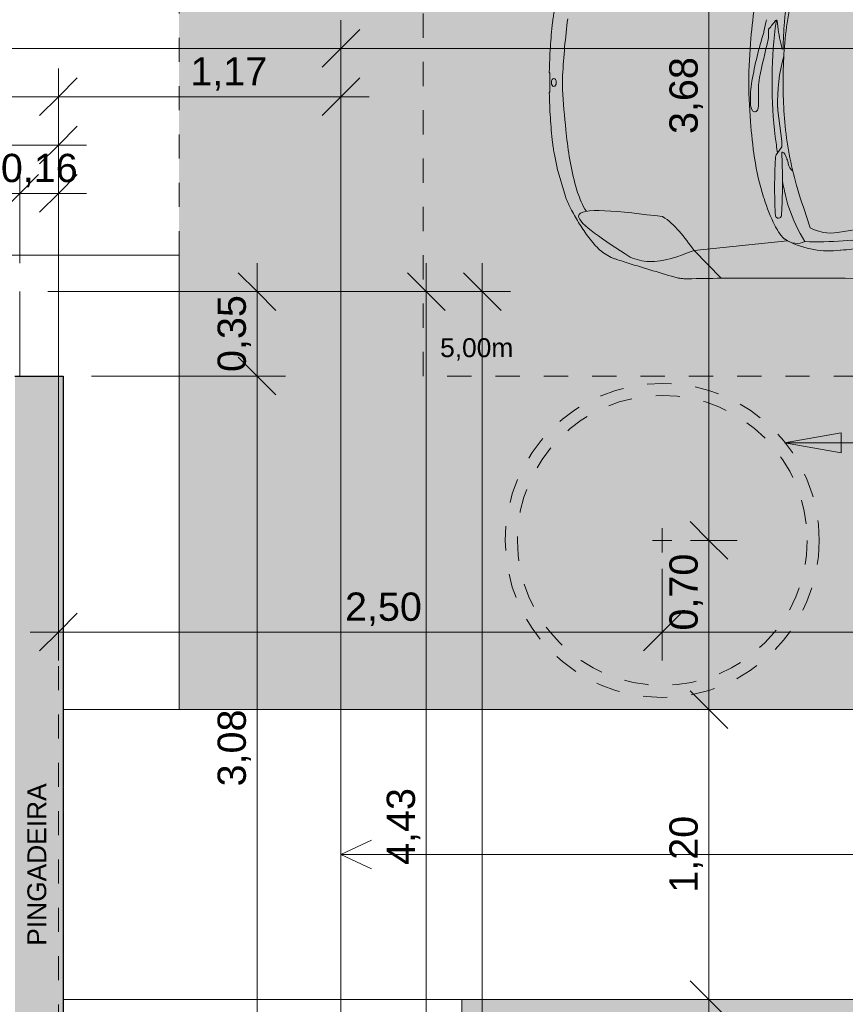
# Model space of a CAD drawing. Header units: metres. Extents: x -14.5 to 19.7, y -19.1 to 4.
# Tile 9 of 218: x -0.8 to 2.6, y -13.8 to -9.8. Entities that reach past the tile are written whole.
import ezdxf

# ---------------------------------------------------------------- set-up
doc = ezdxf.new("R2010")
doc.units = ezdxf.units.M
for name, pattern in [('Projeção', [0.003969, 0.002381, -0.001587]), ('Tracejado 4mm', [0.006, 0.004, -0.002]), ('Traço ponto', [0.015875, 0.00635, -0.004762, 0, -0.004762])]:
    doc.linetypes.add(name, pattern=pattern)
for name, color, linetype, lineweight in [('A-ANNO-DIMS', 7, 'Continuous', 9), ('A-ANNO-DIMS-78', 7, 'Continuous', 9), ('A-DETL-GENF', 7, 'Continuous', 5), ('A-FLOR', 7, 'Continuous', 5), ('A-ROOF', 7, 'Continuous', 5), ('A-ROOF-PATT', 7, 'Continuous', 5), ('G-ANNO-TEXT', 7, 'Continuous', 9)]:
    doc.layers.add(name, color=color, linetype=linetype, lineweight=lineweight)
doc.layers.add('A-DETL', color=7, linetype='Continuous', lineweight=5, true_color=0x00a600)
doc.styles.add('Arial', font='arial.ttf', dxfattribs={"height": 0.117})
doc.styles.add('Arial_2', font='arial.ttf', dxfattribs={"height": 0.078})
doc.dimstyles.new('Com_linha__ref__contínua__-_Cor_Vermelha_Arial_1_5mm', dxfattribs={"dimscale": 0.3048, "dimtxt": 0.11937, "dimasz": 0.511811, "dimexe": 0.383858, "dimexo": 0.383858, "dimgap": 0.038386, "dimtad": 1, "dimrnd": 0.01, "dimzin": 0, "dimdsep": 46, "dimtxsty": 'Arial', "dimblk1": 'OBLIQUE', "dimblk2": 'OBLIQUE', "dimsah": 1, "dimcen": 0.09, "dimdle": 0.383858, "dimazin": 0, "dimtfac": 1, "dimtdec": 4, "dimtix": 1, "dimtmove": 0, "dimatfit": 3, "dimfxl": 1, "dimtvp": 1, "dimtolj": 1, "dimtzin": 0, "dimarcsym": 2})
doc.dimstyles.new('Com_linha__ref__contínua__-_Cor_Vermelha_Arial_1_5mm_1', dxfattribs={"dimscale": 0.3048, "dimtxt": 0.11937, "dimasz": 0.511811, "dimexe": 0.383858, "dimexo": 0.383858, "dimgap": 0.038386, "dimtad": 1, "dimrnd": 0.01, "dimzin": 0, "dimdsep": 46, "dimtxsty": 'Arial', "dimblk1": 'OBLIQUE', "dimblk2": 'OBLIQUE', "dimsah": 1, "dimcen": 0.09, "dimdle": 0.383858, "dimazin": 0, "dimtfac": 1, "dimtdec": 4, "dimtix": 1, "dimtmove": 2, "dimatfit": 3, "dimfxl": 1, "dimtvp": 1, "dimtolj": 1, "dimtzin": 0, "dimarcsym": 2})

# ---------------------------------------------------------------- blocks, each defined once
blk = doc.blocks.new('RUFO_1_ - RUFO_1_-1923193-PLANTA DE COBERTURA')
at = {"layer": 'A-ROOF-PATT', "true_color": 0xc0c0c0}
blk.add_hatch(color=9, dxfattribs=at).paths.add_polyline_path([(-0.8236, -15.295), (-0.6436, -15.295), (-0.6436, -11.235), (-0.8436, -11.235), (-0.8436, -15.295)])
at = {"layer": 'A-ROOF'}
for p in [(-0.8436, -11.235), (-0.6436, -15.295)]:
    blk.add_line(p, (-0.6436, -11.235), dxfattribs=at)
blk = doc.blocks.new('DIMBLOCK9-PLANTA DE COBERTURA')
at = {"layer": 'A-ANNO-DIMS-78', "color": 242, "true_color": 0xbd2b2e}
for p, q in [((-8.2037, -7.8716), (-8.2037, -7.7546)), ((-0.1636, -7.8716), (-0.1636, -7.7546)), ((-8.2037, -7.8716), (-8.1257, -7.7936)), ((-0.1636, -7.8716), (-0.0856, -7.7936)), ((-8.2037, -7.8716), (-8.2817, -7.9496)), ((-8.2037, -7.8716), (-0.1636, -7.8716)), ((-8.2037, -7.8716), (-8.2037, -10.618)), ((-0.1636, -7.8716), (-0.2416, -7.9496)), ((-0.1636, -7.8716), (-0.1636, -8.118))]:
    blk.add_line(p, q, dxfattribs=at)
at = {"layer": 'A-ANNO-DIMS-78', "color": 0, "insert": (-3.5169, -7.708), "char_height": 0.117, "width": 0.379047, "attachment_point": 1, "line_spacing_factor": 0.941778, "style": 'Arial'}
blk.add_mtext('8,04', dxfattribs=at)
blk = doc.blocks.new('_Oblique')
at = {"color": 0, "linetype": 'ByBlock', "lineweight": -2}
blk.add_line((-0.5, -0.5), (0.5, 0.5), dxfattribs=at)
blk = doc.blocks.new('DIMBLOCK16-PLANTA DE COBERTURA')
at = {"layer": 'A-ANNO-DIMS-78', "color": 242, "true_color": 0xbd2b2e}
for p, q in [((2.0294, -15.415), (2.0294, -13.698)), ((2.0294, -13.815), (1.9514, -13.737)), ((2.0294, -13.815), (1.9124, -13.815)), ((2.0294, -13.815), (2.1074, -13.893)), ((2.0294, -13.815), (2.0361, -13.815)), ((2.0294, -15.415), (1.9514, -15.337)), ((2.0294, -15.415), (1.9124, -15.415)), ((2.0294, -15.415), (2.1074, -15.493)), ((2.0294, -15.415), (2.7657, -15.415))]:
    blk.add_line(p, q, dxfattribs=at)
at = {"layer": 'A-ANNO-DIMS-78', "color": 0, "insert": (1.8658, -14.773), "char_height": 0.117, "width": 0.379047, "attachment_point": 1, "rotation": 90, "line_spacing_factor": 0.941778, "style": 'Arial'}
blk.add_mtext('1,60', dxfattribs=at)
blk = doc.blocks.new('DIMBLOCK17-PLANTA DE COBERTURA')
at = {"layer": 'A-ANNO-DIMS-78', "color": 242, "true_color": 0xbd2b2e}
for p, q in [((-0.6636, -12.2943), (-0.6636, -11.392)), ((1.8364, -12.2943), (1.8364, -12.032)), ((-0.6636, -12.2943), (-0.5856, -12.2163)), ((1.8364, -12.2943), (1.9144, -12.2163)), ((-0.7806, -12.2943), (1.8364, -12.2943)), ((-0.6636, -12.2943), (-0.7416, -12.3723)), ((-0.6636, -12.2943), (-0.6636, -12.4113)), ((1.8364, -12.2943), (1.7584, -12.3723)), ((1.8364, -12.2943), (1.8364, -12.4113))]:
    blk.add_line(p, q, dxfattribs=at)
at = {"layer": 'A-ANNO-DIMS-78', "color": 0, "insert": (0.5231, -12.1307), "char_height": 0.117, "width": 0.379047, "attachment_point": 1, "line_spacing_factor": 0.941778, "style": 'Arial'}
blk.add_mtext('2,50', dxfattribs=at)
blk = doc.blocks.new('DIMBLOCK18-PLANTA DE COBERTURA')
at = {"layer": 'A-ANNO-DIMS-78', "color": 242, "true_color": 0xbd2b2e}
for p, q in [((1.8364, -12.2943), (1.8364, -12.032)), ((6.0064, -12.2943), (6.0064, -12.1773)), ((1.8364, -12.2943), (1.9144, -12.2163)), ((6.0064, -12.2943), (6.0844, -12.2163)), ((1.8364, -12.2943), (1.7584, -12.3723)), ((1.8364, -12.2943), (6.1234, -12.2943)), ((1.8364, -12.2943), (1.8364, -12.4113)), ((6.0064, -12.2943), (5.9284, -12.3723)), ((6.0064, -12.2943), (6.0064, -12.301))]:
    blk.add_line(p, q, dxfattribs=at)
at = {"layer": 'A-ANNO-DIMS-78', "color": 0, "insert": (3.7635, -12.1307), "char_height": 0.117, "width": 0.379047, "attachment_point": 1, "line_spacing_factor": 0.941778, "style": 'Arial'}
blk.add_mtext('4,17', dxfattribs=at)
blk = doc.blocks.new('DIMBLOCK19-PLANTA DE COBERTURA')
at = {"layer": 'A-ANNO-DIMS-78', "color": 242, "true_color": 0xbd2b2e}
for p, q in [((2.0294, -12.615), (1.9514, -12.537)), ((2.0294, -12.615), (1.5935, -12.615)), ((2.0294, -13.932), (2.0294, -12.615)), ((2.0294, -12.615), (2.1074, -12.693)), ((2.0294, -12.615), (2.1464, -12.615)), ((2.0294, -13.815), (1.9514, -13.737)), ((2.0294, -13.815), (1.5935, -13.815)), ((2.0294, -13.815), (2.1074, -13.893)), ((2.0294, -13.815), (2.1464, -13.815))]:
    blk.add_line(p, q, dxfattribs=at)
at = {"layer": 'A-ANNO-DIMS-78', "color": 0, "insert": (1.8658, -13.373), "char_height": 0.117, "width": 0.379047, "attachment_point": 1, "rotation": 90, "line_spacing_factor": 0.941778, "style": 'Arial'}
blk.add_mtext('1,20', dxfattribs=at)
blk = doc.blocks.new('DIMBLOCK20-PLANTA DE COBERTURA')
at = {"layer": 'A-ANNO-DIMS-78', "color": 242, "true_color": 0xbd2b2e}
for p, q in [((2.0294, -11.915), (1.9514, -11.837)), ((2.0294, -11.915), (1.9534, -11.915)), ((2.0294, -12.615), (2.0294, -11.915)), ((2.0294, -11.915), (2.1074, -11.993)), ((2.0294, -11.915), (2.1464, -11.915)), ((2.0294, -12.615), (1.9514, -12.537)), ((2.0294, -12.615), (1.5935, -12.615)), ((2.0294, -12.615), (2.1074, -12.693)), ((2.0294, -12.615), (2.1464, -12.615))]:
    blk.add_line(p, q, dxfattribs=at)
at = {"layer": 'A-ANNO-DIMS-78', "color": 0, "insert": (1.8658, -12.2879), "char_height": 0.117, "width": 0.379047, "attachment_point": 1, "rotation": 90, "line_spacing_factor": 0.941778, "style": 'Arial'}
blk.add_mtext('0,70', dxfattribs=at)
blk = doc.blocks.new('DIMBLOCK21-PLANTA DE COBERTURA')
at = {"layer": 'A-ANNO-DIMS-78', "color": 242, "true_color": 0xbd2b2e}
for p, q in [((2.0294, -11.915), (2.0294, -8.118)), ((2.0294, -8.235), (1.9514, -8.157)), ((2.0294, -8.235), (1.9124, -8.235)), ((2.0294, -8.235), (2.1074, -8.313)), ((2.0294, -8.235), (2.0361, -8.235)), ((2.0294, -11.915), (1.9514, -11.837)), ((2.0294, -11.915), (1.9534, -11.915)), ((2.0294, -11.915), (2.1074, -11.993)), ((2.0294, -11.915), (2.1464, -11.915))]:
    blk.add_line(p, q, dxfattribs=at)
at = {"layer": 'A-ANNO-DIMS-78', "color": 0, "insert": (1.8658, -10.233), "char_height": 0.117, "width": 0.379047, "attachment_point": 1, "rotation": 90, "line_spacing_factor": 0.941778, "style": 'Arial'}
blk.add_mtext('3,68', dxfattribs=at)
blk = doc.blocks.new('DIMBLOCK31-PLANTA DE COBERTURA')
at = {"layer": 'A-ANNO-DIMS-78', "color": 242, "true_color": 0xbd2b2e}
for p, q in [((-3.3787, -10.4787), (-3.3787, -10.3617)), ((-0.8236, -10.4787), (-0.8236, -10.3617)), ((-3.3787, -10.4787), (-3.3007, -10.4007)), ((-0.8236, -10.4787), (-0.7456, -10.4007)), ((-3.3787, -10.4787), (-3.4567, -10.5567)), ((-3.3787, -10.4787), (-0.8236, -10.4787)), ((-3.3787, -10.4787), (-3.3787, -11.293)), ((-0.8236, -10.4787), (-0.9016, -10.5567)), ((-0.8236, -10.4787), (-0.8236, -10.768))]:
    blk.add_line(p, q, dxfattribs=at)
at = {"layer": 'A-ANNO-DIMS-78', "color": 0, "insert": (-2.2591, -10.3151), "char_height": 0.117, "width": 0.379047, "attachment_point": 1, "line_spacing_factor": 0.941778, "style": 'Arial'}
blk.add_mtext('2,56', dxfattribs=at)
blk = doc.blocks.new('DIMBLOCK32-PLANTA DE COBERTURA')
at = {"layer": 'A-ANNO-DIMS-78', "color": 242, "true_color": 0xbd2b2e}
for p, q in [((-0.8236, -10.4787), (-0.8236, -10.3617)), ((-0.6636, -10.4787), (-0.6636, -10.3617)), ((-0.8236, -10.4787), (-0.7456, -10.4007)), ((-0.6636, -10.4787), (-0.5856, -10.4007)), ((-0.8236, -10.4787), (-0.9016, -10.5567)), ((-0.8236, -10.4787), (-0.5466, -10.4787)), ((-0.8236, -10.4787), (-0.8236, -10.768)), ((-0.6636, -10.4787), (-0.7416, -10.5567)), ((-0.6636, -10.4787), (-0.6636, -11.158))]:
    blk.add_line(p, q, dxfattribs=at)
at = {"layer": 'A-ANNO-DIMS-78', "color": 0, "insert": (-0.9015, -10.3151), "char_height": 0.117, "width": 0.379047, "attachment_point": 1, "line_spacing_factor": 0.941778, "style": 'Arial'}
blk.add_mtext('0,16', dxfattribs=at)
blk = doc.blocks.new('DIMBLOCK35-PLANTA DE COBERTURA')
at = {"layer": 'A-ANNO-DIMS-78', "color": 242, "true_color": 0xbd2b2e}
for p, q in [((-3.2237, -10.2787), (-3.2237, -10.1617)), ((-0.6636, -10.2787), (-0.6636, -10.1617)), ((-3.2237, -10.2787), (-3.1457, -10.2007)), ((-0.6636, -10.2787), (-0.5856, -10.2007)), ((-3.2237, -10.2787), (-3.3017, -10.3567)), ((-3.2237, -10.2787), (-0.5466, -10.2787)), ((-3.2237, -10.2787), (-3.2237, -11.118)), ((-0.6636, -10.2787), (-0.7416, -10.3567)), ((-0.6636, -10.2787), (-0.6636, -11.118))]:
    blk.add_line(p, q, dxfattribs=at)
at = {"layer": 'A-ANNO-DIMS-78', "color": 0, "insert": (-2.1016, -10.1151), "char_height": 0.117, "width": 0.379047, "attachment_point": 1, "line_spacing_factor": 0.941778, "style": 'Arial'}
blk.add_mtext('2,56', dxfattribs=at)
blk = doc.blocks.new('DIMBLOCK37-PLANTA DE COBERTURA')
at = {"layer": 'A-ANNO-DIMS-78', "color": 242, "true_color": 0xbd2b2e}
for p, q in [((-8.0537, -10.0787), (-8.0537, -9.9617)), ((-0.6636, -10.0787), (-0.6636, -9.9617)), ((-8.0537, -10.0787), (-7.9757, -10.0007)), ((-0.6636, -10.0787), (-0.5856, -10.0007)), ((-8.0537, -10.0787), (-8.1317, -10.1567)), ((-8.0537, -10.0787), (-0.6636, -10.0787)), ((-8.0537, -10.0787), (-8.0537, -11.273)), ((-0.6636, -10.0787), (-0.7416, -10.1567)), ((-0.6636, -10.0787), (-0.6636, -11.5252))]:
    blk.add_line(p, q, dxfattribs=at)
at = {"layer": 'A-ANNO-DIMS-78', "color": 0, "insert": (-4.5166, -9.9151), "char_height": 0.117, "width": 0.379047, "attachment_point": 1, "line_spacing_factor": 0.941778, "style": 'Arial'}
blk.add_mtext('7,39', dxfattribs=at)
blk = doc.blocks.new('DIMBLOCK38-PLANTA DE COBERTURA')
at = {"layer": 'A-ANNO-DIMS-78', "color": 242, "true_color": 0xbd2b2e}
for p, q in [((-0.6636, -10.0787), (-0.6636, -9.9617)), ((0.5064, -10.0787), (0.5064, -9.9617)), ((-0.6636, -10.0787), (-0.5856, -10.0007)), ((0.5064, -10.0787), (0.5844, -10.0007)), ((-0.6636, -10.0787), (-0.7416, -10.1567)), ((-0.6636, -10.0787), (0.6234, -10.0787)), ((-0.6636, -10.0787), (-0.6636, -11.5252)), ((0.5064, -10.0787), (0.4284, -10.1567)), ((0.5064, -10.0787), (0.5064, -13.698))]:
    blk.add_line(p, q, dxfattribs=at)
at = {"layer": 'A-ANNO-DIMS-78', "color": 0, "insert": (-0.1169, -9.9151), "char_height": 0.117, "width": 0.379047, "attachment_point": 1, "line_spacing_factor": 0.941778, "style": 'Arial'}
blk.add_mtext('1,17', dxfattribs=at)
blk = doc.blocks.new('DIMBLOCK40-PLANTA DE COBERTURA')
at = {"layer": 'A-ANNO-DIMS-78', "color": 242, "true_color": 0xbd2b2e}
for p, q in [((-8.6836, -9.8787), (-8.6836, -9.7617)), ((0.5064, -9.8787), (0.5064, -9.7617)), ((-8.6836, -9.8787), (-8.6056, -9.8007)), ((0.5064, -9.8787), (0.5844, -9.8007)), ((-8.6836, -9.8787), (-8.7616, -9.9567)), ((-8.6836, -9.8787), (0.5064, -9.8787)), ((-8.6836, -9.8787), (-8.6836, -15.198)), ((0.5064, -9.8787), (0.4284, -9.9567)), ((0.5064, -9.8787), (0.5064, -13.698))]:
    blk.add_line(p, q, dxfattribs=at)
at = {"layer": 'A-ANNO-DIMS-78', "color": 0, "insert": (-4.2465, -9.7151), "char_height": 0.117, "width": 0.379047, "attachment_point": 1, "line_spacing_factor": 0.941778, "style": 'Arial'}
blk.add_mtext('9,19', dxfattribs=at)
blk = doc.blocks.new('DIMBLOCK41-PLANTA DE COBERTURA')
at = {"layer": 'A-ANNO-DIMS-78', "color": 242, "true_color": 0xbd2b2e}
for p, q in [((0.5064, -9.8787), (0.5064, -9.7617)), ((6.0064, -9.8787), (6.0064, -9.7617)), ((0.5064, -9.8787), (0.5844, -9.8007)), ((6.0064, -9.8787), (6.0844, -9.8007)), ((0.5064, -9.8787), (0.4284, -9.9567)), ((0.5064, -9.8787), (6.1234, -9.8787)), ((0.5064, -9.8787), (0.5064, -13.698)), ((6.0064, -9.8787), (5.9284, -9.9567)), ((6.0064, -9.8787), (6.0064, -9.8854))]:
    blk.add_line(p, q, dxfattribs=at)
at = {"layer": 'A-ANNO-DIMS-78', "color": 0, "insert": (3.0985, -9.7151), "char_height": 0.117, "width": 0.379047, "attachment_point": 1, "line_spacing_factor": 0.941778, "style": 'Arial'}
blk.add_mtext('5,50', dxfattribs=at)
blk = doc.blocks.new('DIMBLOCK47-PLANTA DE COBERTURA')
at = {"layer": 'A-ANNO-DIMS-78', "color": 242, "true_color": 0xbd2b2e}
for p, q in [((0.1591, -10.768), (0.1591, -11.235)), ((0.1591, -10.885), (0.0811, -10.807)), ((0.1591, -10.885), (-0.7066, -10.885)), ((0.1591, -10.885), (0.2371, -10.963)), ((0.1591, -10.885), (0.2761, -10.885)), ((0.1591, -11.235), (0.0811, -11.157)), ((0.1591, -11.235), (-0.5266, -11.235)), ((0.1591, -11.235), (0.2371, -11.313)), ((0.1591, -11.235), (0.2761, -11.235))]:
    blk.add_line(p, q, dxfattribs=at)
at = {"layer": 'A-ANNO-DIMS-78', "color": 0, "insert": (-0.0044, -11.218), "char_height": 0.117, "width": 0.379047, "attachment_point": 1, "rotation": 90, "line_spacing_factor": 0.941778, "style": 'Arial'}
blk.add_mtext('0,35', dxfattribs=at)
blk = doc.blocks.new('DIMBLOCK48-PLANTA DE COBERTURA')
at = {"layer": 'A-ANNO-DIMS-78', "color": 242, "true_color": 0xbd2b2e}
for p, q in [((0.1591, -11.235), (0.0811, -11.157)), ((0.1591, -11.235), (-0.5266, -11.235)), ((0.1591, -11.235), (0.1591, -14.315)), ((0.1591, -11.235), (0.2371, -11.313)), ((0.1591, -11.235), (0.2761, -11.235)), ((0.1591, -14.315), (0.0811, -14.237)), ((0.1591, -14.315), (0.1525, -14.315)), ((0.1591, -14.315), (0.2371, -14.393)), ((0.1591, -14.315), (0.2761, -14.315))]:
    blk.add_line(p, q, dxfattribs=at)
at = {"layer": 'A-ANNO-DIMS-78', "color": 0, "insert": (-0.0044, -12.933), "char_height": 0.117, "width": 0.379047, "attachment_point": 1, "rotation": 90, "line_spacing_factor": 0.941778, "style": 'Arial'}
blk.add_mtext('3,08', dxfattribs=at)
blk = doc.blocks.new('DIMBLOCK50-PLANTA DE COBERTURA')
at = {"layer": 'A-ANNO-DIMS-78', "color": 242, "true_color": 0xbd2b2e}
for p, q in [((0.8593, -10.768), (0.8593, -15.315)), ((0.8593, -10.885), (0.7813, -10.807)), ((0.8593, -10.885), (-0.7066, -10.885)), ((0.8593, -10.885), (0.9373, -10.963)), ((0.8593, -10.885), (0.9763, -10.885)), ((0.8593, -15.315), (0.7813, -15.237)), ((0.8593, -15.315), (-0.105, -15.315)), ((0.8593, -15.315), (0.9373, -15.393)), ((0.8593, -15.315), (0.9763, -15.315))]:
    blk.add_line(p, q, dxfattribs=at)
at = {"layer": 'A-ANNO-DIMS-78', "color": 0, "insert": (0.6957, -13.258), "char_height": 0.117, "width": 0.379047, "attachment_point": 1, "rotation": 90, "line_spacing_factor": 0.941778, "style": 'Arial'}
blk.add_mtext('4,43', dxfattribs=at)
blk = doc.blocks.new('DIMBLOCK52-PLANTA DE COBERTURA')
at = {"layer": 'A-ANNO-DIMS-78', "color": 242, "true_color": 0xbd2b2e}
for p, q in [((1.0913, -10.768), (1.0913, -18.352)), ((1.0913, -10.885), (1.0133, -10.807)), ((1.0913, -10.885), (-0.7066, -10.885)), ((1.0913, -10.885), (1.1693, -10.963)), ((1.0913, -10.885), (1.2083, -10.885)), ((1.0913, -18.235), (1.0133, -18.157)), ((1.0913, -18.235), (0.6233, -18.235)), ((1.0913, -18.235), (1.1693, -18.313)), ((1.0913, -18.235), (1.2083, -18.235))]:
    blk.add_line(p, q, dxfattribs=at)
at = {"layer": 'A-ANNO-DIMS-78', "color": 0, "insert": (0.9277, -14.718), "char_height": 0.117, "width": 0.379047, "attachment_point": 1, "rotation": 90, "line_spacing_factor": 0.941778, "style": 'Arial'}
blk.add_mtext('7,35', dxfattribs=at)

msp = doc.modelspace()

# ---------------------------------------------------------------- hatches: boundary and pattern name
at = {"layer": 'A-DETL-GENF', "true_color": 0xd2e2c2}
h = msp.add_hatch(color=254, dxfattribs=at)
h.paths.add_polyline_path([(0.8186, -18.235), (6.0064, -18.235), (6.0064, -18.075), (5.7064, -18.075), (5.7064, -16.875), (6.0064, -16.875), (6.0064, -13.815), (1.0064, -13.815), (1.0064, -18.075), (0.5264, -18.075), (0.5264, -18.235), (0.5895, -18.235)])
h.paths.add_polyline_path([(0.3464, -12.615), (6.0064, -12.615), (6.0064, -8.235), (-0.1636, -8.235), (-0.1636, -12.615)])
h.paths.add_polyline_path([(2.8659, -10.9868), (2.8235, -10.9763), (2.8043, -10.9695), (2.7876, -10.9607), (2.7743, -10.9494), (2.7648, -10.935), (2.759, -10.9179), (2.7558, -10.8955), (2.755, -10.8776), (2.7556, -10.8329), (2.5939, -10.8294), (2.0768, -10.8302), (1.9254, -10.832), (1.8985, -10.8283), (1.8879, -10.8257), (1.7156, -10.7736), (1.6384, -10.749), (1.6252, -10.7436), (1.5972, -10.728), (1.5727, -10.7077), (1.5484, -10.6823), (1.5267, -10.6548), (1.4896, -10.5987), (1.4566, -10.5404), (1.4451, -10.5163), (1.4355, -10.4915), (1.4007, -10.3737), (1.3897, -10.3184), (1.3823, -10.2685), (1.373, -10.1658), (1.3686, -10.0628), (1.3706, -10.0585), (1.3706, -9.9812), (1.3686, -9.9769), (1.373, -9.8738), (1.3823, -9.7711), (1.3897, -9.7213), (1.4074, -9.6405), (1.4355, -9.5482), (1.4451, -9.5233), (1.4566, -9.4992), (1.4896, -9.4409), (1.5267, -9.3849), (1.5546, -9.3503), (1.5867, -9.3194), (1.5984, -9.3108), (1.6471, -9.2778), (1.6968, -9.2482), (1.7485, -9.2253), (1.8032, -9.2122), (1.8604, -9.2074), (1.9188, -9.2068), (2.0688, -9.2094), (2.2187, -9.2102), (2.671, -9.2094), (2.7567, -9.2068), (2.7549, -9.1621), (2.7568, -9.1349), (2.7589, -9.1218), (2.7647, -9.1047), (2.7742, -9.0903), (2.7876, -9.079), (2.8043, -9.0702), (2.8303, -9.0615), (2.8659, -9.0528), (2.8975, -9.0643), (2.9008, -9.0667), (2.9027, -9.0683), (2.902, -9.0766), (2.8953, -9.0874), (2.8802, -9.1093), (2.8303, -9.2094), (3.2926, -9.1962), (3.755, -9.1901), (3.9077, -9.1919), (4.0603, -9.1988), (4.248, -9.2121), (4.5015, -9.1993), (4.6293, -9.1957), (4.757, -9.1981), (4.8204, -9.1966), (4.8839, -9.2004), (4.9581, -9.2118), (4.9902, -9.2218), (5.0162, -9.2197), (5.0423, -9.2204), (5.0788, -9.2259), (5.1139, -9.2367), (5.1422, -9.2576), (5.1671, -9.2824), (5.2079, -9.3272), (5.2424, -9.3769), (5.273, -9.4368), (5.297, -9.4973), (5.3164, -9.5661), (5.3307, -9.6344), (5.3449, -9.7236), (5.3571, -9.8384), (5.3611, -9.9538), (5.3611, -10.0859), (5.3571, -10.2013), (5.342, -10.3363), (5.3307, -10.4052), (5.3149, -10.4798), (5.297, -10.5423), (5.2702, -10.6093), (5.2424, -10.6628), (5.2079, -10.7124), (5.1671, -10.7573), (5.146, -10.7787), (5.1223, -10.7974), (5.1137, -10.8025), (5.1044, -10.8064), (5.0738, -10.8148), (5.0423, -10.8193), (5.0131, -10.8197), (4.9902, -10.8179), (4.9707, -10.8246), (4.9507, -10.8295), (4.8999, -10.8375), (4.8485, -10.8416), (4.6751, -10.8443), (4.5015, -10.8403), (4.248, -10.8275), (4.0603, -10.8408), (3.9077, -10.8478), (3.755, -10.8495), (3.2926, -10.8434), (2.8303, -10.8303), (2.8702, -10.9132), (2.8874, -10.9415), (2.9008, -10.9608), (2.9023, -10.9636), (2.902, -10.9713), (2.8992, -10.9744), (2.8953, -10.9762), (2.8802, -10.9821)])
msp.add_hatch(color=254, dxfattribs=at).paths.add_polyline_path([(2.8659, -10.9868), (2.8975, -10.9754), (2.9008, -10.973), (2.9027, -10.9695), (2.9023, -10.9636), (2.8953, -10.9522), (2.8802, -10.9304), (2.8702, -10.9132), (2.8612, -10.8955), (2.8303, -10.8303), (3.2926, -10.8434), (3.755, -10.8495), (3.9077, -10.8478), (4.0603, -10.8408), (4.248, -10.8275), (4.5015, -10.8403), (4.6751, -10.8443), (4.8485, -10.8416), (4.8999, -10.8375), (4.9507, -10.8295), (4.9707, -10.8246), (4.9902, -10.8179), (5.0162, -10.82), (5.0423, -10.8193), (5.0738, -10.8148), (5.105, -10.8062), (5.1137, -10.8025), (5.1223, -10.7974), (5.146, -10.7787), (5.1671, -10.7573), (5.2079, -10.7124), (5.2424, -10.6628), (5.273, -10.6028), (5.297, -10.5423), (5.3164, -10.4736), (5.3307, -10.4052), (5.3449, -10.3161), (5.3571, -10.2013), (5.3611, -10.0859), (5.3611, -9.9538), (5.3571, -9.8384), (5.342, -9.7033), (5.3307, -9.6344), (5.3149, -9.5599), (5.297, -9.4973), (5.27, -9.43), (5.2424, -9.3769), (5.2079, -9.3272), (5.1671, -9.2824), (5.1422, -9.2576), (5.1139, -9.2367), (5.0788, -9.2259), (5.0423, -9.2204), (5.0162, -9.2197), (4.9902, -9.2218), (4.9525, -9.2105), (4.9468, -9.2094), (4.8839, -9.2004), (4.8204, -9.1966), (4.757, -9.1981), (4.6293, -9.1957), (4.5015, -9.1993), (4.248, -9.2121), (4.0603, -9.1988), (3.9077, -9.1919), (3.755, -9.1901), (3.2926, -9.1962), (2.8303, -9.2094), (2.8802, -9.1093), (2.8953, -9.0874), (2.9023, -9.0761), (2.902, -9.0683), (2.8992, -9.0652), (2.8951, -9.0633), (2.8659, -9.0528), (2.8234, -9.0633), (2.8043, -9.0702), (2.7876, -9.079), (2.7742, -9.0903), (2.7647, -9.1047), (2.7589, -9.1218), (2.7558, -9.1411), (2.7549, -9.1621), (2.7567, -9.2068), (2.6601, -9.2097), (2.5939, -9.2102), (2.0688, -9.2094), (1.9188, -9.2068), (1.8518, -9.2081), (1.8032, -9.2122), (1.7485, -9.2253), (1.6968, -9.2482), (1.6471, -9.2778), (1.5867, -9.3194), (1.5546, -9.3503), (1.5267, -9.3849), (1.4896, -9.4409), (1.4566, -9.4992), (1.4424, -9.5303), (1.4311, -9.5611), (1.4074, -9.6405), (1.3897, -9.7213), (1.3823, -9.7711), (1.373, -9.8738), (1.3688, -9.9773), (1.3706, -9.9812), (1.3706, -10.0585), (1.3686, -10.0628), (1.373, -10.1658), (1.3823, -10.2685), (1.3897, -10.3184), (1.4013, -10.3761), (1.4355, -10.4915), (1.4451, -10.5163), (1.4566, -10.5404), (1.4896, -10.5987), (1.5267, -10.6548), (1.5484, -10.6823), (1.5727, -10.7077), (1.5972, -10.728), (1.6252, -10.7436), (1.6519, -10.7537), (1.7848, -10.795), (1.8985, -10.8283), (1.9091, -10.8302), (1.9254, -10.832), (1.9419, -10.8324), (2.0803, -10.8301), (2.2187, -10.8294), (2.6341, -10.8303), (2.7568, -10.833), (2.755, -10.8776), (2.7559, -10.8986), (2.759, -10.9179), (2.7648, -10.935), (2.7743, -10.9494), (2.7876, -10.9607), (2.8043, -10.9695), (2.8235, -10.9763), (2.8612, -10.9858)])
at = {"layer": 'A-ROOF-PATT', "true_color": 0x787878}
h = msp.add_hatch(dxfattribs=at)
h.set_pattern_fill('FP_3', color=8, style=0, pattern_type=2)
h.set_pattern_definition([(270, (0, -0.21529), (0.1, 6e-18), [])])
h.paths.add_polyline_path([(-3.0632, -15.1664), (-0.9841, -15.166), (-0.9836, -11.235), (-0.8236, -11.235), (-0.8236, -10.885), (-3.2237, -10.885), (-3.2237, -11.215), (-3.2037, -11.215), (-3.2037, -11.2357), (-3.0632, -11.2357), (-3.0632, -15.1546)])
at = {"layer": 'G-ANNO-TEXT'}
msp.add_hatch(color=256, dxfattribs=at).paths.add_polyline_path([(2.3425, -11.5108), (2.5764, -11.5525), (2.5766, -11.47)])

# ---------------------------------------------------------------- linework, layer by layer
at = {"layer": 'A-DETL', "color": 7, "linetype": 'Tracejado 4mm'}
for p, q in [((-0.1636, -8.235), (-0.1636, -10.735)), ((-0.6636, -11.235), (-0.6636, -15.295))]:
    msp.add_line(p, q, dxfattribs=at)
at = {"layer": 'A-DETL', "color": 8, "linetype": 'Projeção', "true_color": 0x808080}
for p, q in [((0.8464, -11.235), (0.8464, -8.735)), ((5.8464, -11.235), (0.8464, -11.235)), ((1.8364, -11.965), (1.8364, -11.865)), ((1.8764, -11.915), (1.7964, -11.915))]:
    msp.add_line(p, q, dxfattribs=at)
at = {"layer": 'A-DETL', "color": 8, "true_color": 0x808080}
for p, q in [((2.3121, -9.7647), (2.3147, -9.7884)), ((2.2762, -9.8293), (2.2762, -9.8019)), ((2.2019, -9.8583), (2.1974, -9.9272)), ((1.3686, -9.9769), (1.3706, -9.9812)), ((1.3706, -9.9812), (1.3706, -10.0585)), ((2.3373, -9.981), (2.3373, -10.0587)), ((1.3706, -10.0585), (1.3686, -10.0628)), ((2.235, -10.103), (2.235, -10.0409)), ((2.1974, -10.1124), (2.2019, -10.1814)), ((2.315, -10.1361), (2.331, -10.2633)), ((2.3289, -10.2898), (2.3082, -10.3192)), ((2.3315, -10.2721), (2.3315, -10.2817)), ((2.3525, -10.337), (2.3517, -10.3346)), ((1.4007, -10.3737), (1.4013, -10.3761)), ((1.4013, -10.3761), (1.4355, -10.4915)), ((2.2556, -10.4946), (2.2574, -10.5004)), ((2.33, -10.5653), (2.3296, -10.5703)), ((2.5611, -10.6408), (3.0944, -10.5588)), ((1.9677, -10.715), (2.3541, -10.675)), ((2.3541, -10.675), (1.9677, -10.715)), ((2.3541, -10.675), (1.9677, -10.715)), ((2.0803, -10.8301), (1.9677, -10.715)), ((1.9677, -10.715), (2.0803, -10.8301)), ((2.5755, -10.7138), (2.5723, -10.714)), ((2.5755, -10.7138), (2.5723, -10.714)), ((2.2187, -10.8294), (2.5939, -10.8294)), ((2.5939, -10.8294), (2.7568, -10.833))]:
    msp.add_line(p, q, dxfattribs=at)
at = {"layer": 'A-DETL', "color": 9, "true_color": 0xc0c0c0}
for p, q in [((-0.1636, -10.735), (-0.1636, -12.615)), ((-0.1636, -12.615), (6.0064, -12.615)), ((0.5064, -13.215), (0.6333, -13.1559)), ((0.5064, -13.215), (5.8564, -13.215)), ((0.5064, -13.215), (0.6333, -13.2742)), ((6.0064, -13.815), (1.0064, -13.815)), ((1.0064, -13.815), (1.0064, -18.075))]:
    msp.add_line(p, q, dxfattribs=at)
at = {"layer": 'A-DETL', "color": 7, "lineweight": 25}
for p, q in [((-0.8436, -11.235), (-0.6436, -11.235)), ((-0.6436, -11.235), (-0.6436, -15.295))]:
    msp.add_line(p, q, dxfattribs=at)
at = {"layer": 'A-DETL', "color": 7, "linetype": 'Traço ponto'}
msp.add_line((-0.6636, -11.235), (-0.6636, -11.275), dxfattribs=at)
at = {"layer": 'A-DETL', "color": 8, "linetype": 'Projeção', "true_color": 0x808080}
for radius in [0.65, 0.6]:
    msp.add_circle((1.8364, -11.915), radius, dxfattribs=at)
at = {"layer": 'A-DETL', "color": 8, "true_color": 0x808080}
msp.add_arc((4.7715, -0.9406), 10.2971, 252.36474, 252.54082, dxfattribs=at)
for centre, major_axis, ratio, start_param, end_param in [((3.0117, -9.8171), (0.6717, 0), 0.978, 2.795878, 3.070992), ((3.8924, -9.9966), (1.5558, 0), 0.978, 2.873926, 3.048638), ((4.1399, -9.9812), (1.942, 0), 0.978, 2.996505, 3.07684), ((4.6791, -10.1605), (1.0734, 3.0965), 0.994249, 1.778866, 1.850904), ((3.4416, -10.0443), (1.2087, 0), 0.978, 2.898667, 2.941476), ((1.6939, -9.3209), (0.7605, 0), 0.978, 5.587986, 5.646678), ((4.8278, -10.0898), (2.5416, 0), 0.978, 3.009133, 3.022544), ((2.3084, -9.7651), (0.00366, 0), 0.978, 0.108338, 2.505086), ((4.897, -9.9475), (2.5618, 0), 0.978, 3.070992, 3.114688), ((3.9341, -10.3069), (1.7524, 0), 0.978, 2.849026, 2.969881), ((2.2212, -9.8023), (0.0366, 0), 0.978, 5.990619, 6.083068), ((2.2835, -9.8019), (0.00732, 0), 0.978, 2.446394, 3.141593), ((4.2294, -10.0198), (1.9389, 0), 0.978, 3.022544, 3.260641), ((2.9137, -9.7247), (0.6025, 0), 0.978, 3.249931, 3.409084), ((5.7944, -10.6846), (3.6236, 0), 0.978, 2.901551, 2.947028), ((2.2213, -9.8293), (0.0549, 0), 0.978, 6.043144, 6.283185), ((3.721, -9.981), (1.3837, 0), 0.978, 3.048638, 3.141593), ((2.3343, -9.88), (0.00183, 0), 0.978, 3.409084, 6.25628), ((3.6576, -10.0198), (1.4633, 0), 0.978, 3.07684, 3.206345), ((3.0371, -10.0979), (0.7237, 0), 0.978, 2.874194, 3.17827), ((1.9715, -10.0198), (0.5487, 0), 0.978, 3.087695, 3.194665), ((2.6548, -10.0899), (0.454, 0), 0.978, 2.969881, 3.177502), ((2.4545, -10.0409), (0.2195, 0), 0.978, 2.947028, 3.141593), ((4.6791, -9.8792), (3.2601, 0), 0.978, 3.194665, 3.247409), ((3.721, -10.0587), (1.3837, 0), 0.978, 3.141593, 3.234547), ((2.1179, -10.103), (0.1171, 0), 0.978, 6.03342, 6.283185), ((2.2743, -10.1032), (0.0732, 0), 0.978, 3.177502, 3.589975), ((2.2193, -10.1289), (0.0123, 0), 0.978, 3.749389, 6.033421), ((2.4602, -10.1186), (0.1463, 0), 0.978, 3.17827, 3.264159), ((4.1399, -10.0585), (1.942, 0), 0.978, 3.206345, 3.286681), ((3.8924, -10.0431), (1.5558, 0), 0.978, 3.234547, 3.409259), ((2.9652, -10.0829), (-1.5338, 0.0331), 0.979885, 0.110599, 0.259189), ((4.8278, -9.9498), (2.5416, 0), 0.978, 3.260641, 3.287785), ((2.2584, -10.2721), (0.0732, 0), 0.978, 0, 0.122566), ((2.3169, -10.2817), (0.0146, 0), 0.978, 5.680494, 6.283185), ((2.3325, -10.31), (0.00183, 0), 0.978, 1.570796, 3.189703), ((2.3339, -10.3153), (0.00732, 0), 0.978, 0.605874, 1.570796), ((3.3042, -10.1779), (1.0975, 0), 0.978, 3.286681, 3.441142), ((4.8029, -10.4623), (2.5016, 0), 0.978, 3.086825, 3.17909), ((2.3233, -10.3293), (0.0183, 0), 0.978, 2.538901, 3.086825), ((-0.26, -10.4321), (2.5937, 0), 0.978, 6.235958, 6.331296), ((2.2653, -10.3618), (0.0907, 0), 0.978, 0.311343, 0.605874), ((2.1087, -10.4137), (0.2561, 0), 0.978, 0.231299, 0.311343), ((2.4167, -10.3428), (0.0604, 0), 0.978, 3.372891, 3.991492), ((4.8278, -9.9498), (2.5416, 0), 0.978, 3.335154, 3.361924), ((1.9587, -10.3214), (0.4984, 0), 0.978, 3.379139, 3.548299), ((3.4535, -10.1608), (1.1007, 0), 0.978, 3.409259, 3.446141), ((3.0281, -10.2676), (0.8065, 0), 0.978, 3.441142, 3.592333), ((2.7761, -10.3992), (0.439, 0), 0.978, 3.361924, 3.467711), ((12.2696, -7.4506), (10.3421, 0), 0.978, 3.446141, 3.460483), ((1.7362, -10.4152), (0.2561, 0), 0.978, 3.548299, 3.723359), ((1.7827, -10.5265), (0.5487, 0), 0.978, 6.210738, 6.235958), ((3.1112, -10.2884), (0.7928, 0), 0.978, 3.467711, 3.668698), ((2.4127, -10.55), (0.1097, 0), 0.978, 3.17909, 3.340061), ((2.3173, -10.5694), (0.0123, 0), 0.978, 3.340065, 6.210738), ((2.5326, -10.5021), (0.2561, 0), 0.978, 3.592333, 3.707661), ((2.5326, -10.5021), (0.2561, 0), 0.978, 3.592333, 3.707661), ((2.5142, -10.5776), (-0.1083, 0.0185), 0.578446, 1.026697, 2.114896), ((2.4484, -10.5562), (0.1554, 0), 0.978, 3.707661, 3.964541), ((2.4484, -10.5562), (0.1554, 0), 0.978, 3.707661, 3.964541), ((2.4484, -10.5562), (0.1554, 0), 0.978, 3.707661, 3.964541), ((2.38, -10.6282), (-0.0617, 0.0342), 0.758303, 1.377524, 2.726885), ((2.38, -10.6282), (-0.0617, 0.0342), 0.758303, 1.377524, 2.726885), ((2.4569, -8.9287), (-0.0875, 1.7878), 0.44468, 2.903006, 3.176686), ((2.4569, -8.9287), (-0.0875, 1.7878), 0.44468, 2.903006, 3.176686), ((2.4569, -8.9287), (-0.0875, 1.7878), 0.44468, 2.903006, 3.176686), ((2.3519, -8.4086), (-0.362, 2.2518), 0.807608, 2.985108, 3.157233), ((2.5065, -9.6466), (1.0934, 0), 0.978, 4.775493, 4.859612), ((2.5065, -9.6466), (1.0934, 0), 0.978, 4.775493, 4.859612)]:
    msp.add_ellipse(centre, major_axis=major_axis, ratio=ratio, start_param=start_param, end_param=end_param, dxfattribs=at)
msp.add_ellipse((1.3876, -10.0198), major_axis=(0, 0.0167), ratio=0.606888, dxfattribs=at)
for points in [[(1.3897, -9.7213), (1.3882, -9.7296), (1.3854, -9.7461), (1.3832, -9.7628), (1.3823, -9.7711)], [(1.3823, -9.7711), (1.3784, -9.8053), (1.3722, -9.8738), (1.3693, -9.9425), (1.3686, -9.9769)], [(1.3686, -10.0628), (1.3693, -10.0972), (1.3722, -10.1659), (1.3784, -10.2344), (1.3823, -10.2685)], [(1.3823, -10.2685), (1.3832, -10.2769), (1.3854, -10.2935), (1.3882, -10.3101), (1.3897, -10.3184)], [(1.3897, -10.3184), (1.3915, -10.3276), (1.395, -10.346), (1.3988, -10.3645), (1.4007, -10.3737)], [(1.4355, -10.4915), (1.4384, -10.4999), (1.4448, -10.5164), (1.4524, -10.5325), (1.4566, -10.5404)], [(1.4566, -10.5404), (1.4669, -10.5602), (1.489, -10.5991), (1.5136, -10.6365), (1.5267, -10.6548)], [(1.8374, -10.5748), (1.888, -10.6051), (1.9279, -10.66), (1.9677, -10.715)], [(1.5267, -10.6548), (1.5335, -10.6643), (1.5479, -10.6827), (1.5642, -10.6996), (1.5727, -10.7077)], [(1.5727, -10.7077), (1.5803, -10.7153), (1.5966, -10.7288), (1.6153, -10.7392), (1.6252, -10.7436)], [(1.6252, -10.7436), (1.6295, -10.7455), (1.6383, -10.7491), (1.6474, -10.7523), (1.6519, -10.7537)], [(1.6821, -10.7633), (1.7163, -10.774), (1.7848, -10.7952), (1.8535, -10.8156), (1.8879, -10.8257)], [(1.8879, -10.8257), (1.8914, -10.8267), (1.8984, -10.8284), (1.9055, -10.8297), (1.9091, -10.8302)], [(1.9091, -10.8302), (1.9146, -10.831), (1.9254, -10.8323), (1.9364, -10.8325), (1.9419, -10.8324)], [(1.9419, -10.8324), (1.988, -10.8314), (2.0803, -10.8299), (2.1726, -10.8294), (2.2187, -10.8294)]]:
    msp.add_open_spline(points, degree=3, dxfattribs=at)
for points, knots in [([(1.8374, -10.5748), (1.6635, -10.5537), (1.3534, -10.5162), (1.5963, -10.6734), (1.7031, -10.7425)], [0, 0, 0, 0, 0.3477246, 0.620375, 0.620375, 0.620375, 0.620375]), ([(1.7031, -10.7425), (1.7286, -10.7534), (1.8117, -10.7747), (1.9043, -10.7393), (1.9677, -10.715)], [259.640941, 259.640941, 259.640941, 259.640941, 347.724581, 539.156844, 539.156844, 539.156844, 539.156844])]:
    msp.add_open_spline(points, degree=3, knots=knots, dxfattribs=at)
at = {"layer": 'A-FLOR', "color": 253, "true_color": 0xa3a3a3}
for p, q in [((-0.1636, -10.735), (-8.2037, -10.735)), ((-0.6436, -12.615), (-0.1636, -12.615)), ((0.5064, -14.3149), (0.5064, -12.615)), ((-0.6436, -13.815), (1.0064, -13.815))]:
    msp.add_line(p, q, dxfattribs=at)
at = {"layer": 'A-ROOF'}
msp.add_line((-0.8236, -11.235), (-0.8236, -10.885), dxfattribs=at)
at = {"layer": 'G-ANNO-TEXT'}
for p, q in [((2.5766, -11.47), (2.3425, -11.5108)), ((2.5764, -11.5525), (2.5766, -11.47)), ((2.3425, -11.5108), (2.5764, -11.5525)), ((2.3425, -11.5108), (4.0798, -11.5141))]:
    msp.add_line(p, q, dxfattribs=at)

# ---------------------------------------------------------------- block references
at = {"layer": 'A-ROOF'}
msp.add_blockref('RUFO_1_ - RUFO_1_-1923193-PLANTA DE COBERTURA', (0, 0), dxfattribs=at)

# ---------------------------------------------------------------- texts
at = {"layer": 'G-ANNO-TEXT', "insert": (0.9167, -11.0784), "char_height": 0.078, "width": 0.362683, "attachment_point": 1, "style": 'Arial_2'}
msp.add_mtext('5,00m', dxfattribs=at)
at = {"layer": 'G-ANNO-TEXT', "insert": (-0.7917, -13.5924), "char_height": 0.078, "width": 0.787898, "attachment_point": 1, "rotation": 90, "style": 'Arial_2'}
msp.add_mtext('PINGADEIRA', dxfattribs=at)

# ---------------------------------------------------------------- dimensions: what is measured, and where the dimension line sits
at = {"layer": 'A-ANNO-DIMS', "color": 242, "true_color": 0xbd2b2e}
for base, p1, p2, override, picture, middle in [((-0.1636, -7.8716), (-8.2037, -10.735), (-0.1636, -8.235), {"dimpost": '<>', "dimfxl": 8.41981}, 'DIMBLOCK9-PLANTA DE COBERTURA', (-3.3274, -7.786)), ((0.5064, -10.0787), (-0.6636, -11.6422), (0.5064, -13.815), {"dimpost": '<>', "dimfxl": 2.467815}, 'DIMBLOCK38-PLANTA DE COBERTURA', (0.0727, -9.9931)), ((1.8364, -12.2943), (-0.6636, -11.275), (1.8364, -11.915), {"dimpost": '<>', "dimfxl": 2.58062}, 'DIMBLOCK17-PLANTA DE COBERTURA', (0.7127, -12.2087))]:
    dim = msp.add_linear_dim(base=base, p1=p1, p2=p2, dimstyle='Com_linha__ref__contínua__-_Cor_Vermelha_Arial_1_5mm_1', override=override, dxfattribs=at)
    dim.commit()
    dim.dimension.update_dxf_attribs({"geometry": picture, "text_midpoint": middle, "dimtype": 160})
for base, p1, p2, override, picture, middle in [((2.0294, -8.235), (1.8364, -11.915), (1.9191, -8.235), {"dimpost": '<>', "dimfxl": 3.680929}, 'DIMBLOCK21-PLANTA DE COBERTURA', (1.958, -10.075)), ((0.1591, -11.235), (-0.8236, -10.885), (-0.6436, -11.235), {"dimpost": '<>', "dimfxl": 0.393573}, 'DIMBLOCK47-PLANTA DE COBERTURA', (0.0877, -11.06)), ((0.8593, -15.315), (-0.8236, -10.885), (-0.222, -15.315), {"dimpost": '<>', "dimfxl": 4.470662}, 'DIMBLOCK50-PLANTA DE COBERTURA', (0.7878, -13.1)), ((1.0913, -18.235), (-0.8236, -10.885), (0.5063, -18.235), {"dimpost": '<>', "dimfxl": 7.469346}, 'DIMBLOCK52-PLANTA DE COBERTURA', (1.0198, -14.56)), ((0.1591, -14.315), (-0.6436, -11.235), (0.2695, -14.315), {"dimpost": '<>', "dimfxl": 3.212482}, 'DIMBLOCK48-PLANTA DE COBERTURA', (0.0877, -12.775)), ((2.0294, -12.615), (1.4765, -13.815), (1.4765, -12.615), {"dimpost": '<>', "dimfxl": 1.2}, 'DIMBLOCK19-PLANTA DE COBERTURA', (1.958, -13.215)), ((2.0294, -13.815), (2.8827, -15.415), (1.9191, -13.815), {"dimpost": '<>', "dimfxl": 1.867734}, 'DIMBLOCK16-PLANTA DE COBERTURA', (1.958, -14.615))]:
    dim = msp.add_linear_dim(base=base, p1=p1, p2=p2, angle=90, dimstyle='Com_linha__ref__contínua__-_Cor_Vermelha_Arial_1_5mm', override=override, dxfattribs=at)
    dim.commit()
    dim.dimension.update_dxf_attribs({"geometry": picture, "text_midpoint": middle})
for base, p1, p2, override, picture, middle in [((0.5064, -9.8787), (-8.6836, -15.315), (0.5064, -13.815), {"dimpost": '<>', "dimfxl": 9.311611}, 'DIMBLOCK40-PLANTA DE COBERTURA', (-4.0886, -9.8073)), ((6.0064, -9.8787), (0.5064, -13.815), (6.0064, -9.7684), {"dimpost": '<>', "dimfxl": 6.828265}, 'DIMBLOCK41-PLANTA DE COBERTURA', (3.2564, -9.8073)), ((-0.6636, -10.0787), (-8.0537, -11.39), (-0.6636, -11.6422), {"dimpost": '<>', "dimfxl": 7.394401}, 'DIMBLOCK37-PLANTA DE COBERTURA', (-4.3586, -10.0072)), ((-0.6636, -10.2787), (-3.2237, -11.235), (-0.6636, -11.235), {"dimpost": '<>', "dimfxl": 2.5601}, 'DIMBLOCK35-PLANTA DE COBERTURA', (-1.9436, -10.2073)), ((-0.8236, -10.4787), (-3.3787, -11.41), (-0.8236, -10.885), {"dimpost": '<>', "dimfxl": 2.608479}, 'DIMBLOCK31-PLANTA DE COBERTURA', (-2.1011, -10.4073)), ((-0.6636, -10.4787), (-0.8236, -10.885), (-0.6636, -11.275), {"dimpost": '<>', "dimfxl": 0.421545}, 'DIMBLOCK32-PLANTA DE COBERTURA', (-0.7436, -10.4073)), ((6.0064, -12.2943), (1.8364, -11.915), (6.0064, -12.184), {"dimpost": '<>', "dimfxl": 4.178666}, 'DIMBLOCK18-PLANTA DE COBERTURA', (3.9214, -12.2239))]:
    dim = msp.add_linear_dim(base=base, p1=p1, p2=p2, dimstyle='Com_linha__ref__contínua__-_Cor_Vermelha_Arial_1_5mm', override=override, dxfattribs=at)
    dim.commit()
    dim.dimension.update_dxf_attribs({"geometry": picture, "text_midpoint": middle})
dim = msp.add_linear_dim(base=(2.0294, -11.915), p1=(1.4765, -12.615), p2=(1.8364, -11.915), angle=90, dimstyle='Com_linha__ref__contínua__-_Cor_Vermelha_Arial_1_5mm_1', override={"dimpost": '<>', "dimfxl": 0.787116}, dxfattribs=at)
dim.commit()
dim.dimension.update_dxf_attribs({"geometry": 'DIMBLOCK20-PLANTA DE COBERTURA', "text_midpoint": (1.9438, -12.0983), "dimtype": 160, "text_rotation": 90})

doc.saveas('drawing.dxf')
